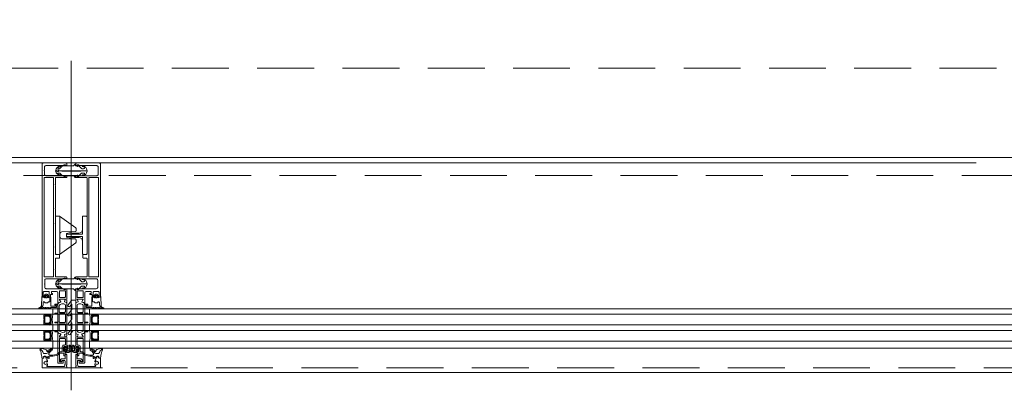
# Model space of a CAD drawing. Header units: millimetres. Extents: x 213386 to 506888, y 183055 to 450952.
# Tile 42 of 256: x 375802 to 376902, y 284272 to 284686. Entities that reach past the tile are written whole.
import ezdxf

# ---------------------------------------------------------------- set-up
doc = ezdxf.new("R2010")
doc.units = ezdxf.units.MM
doc.linetypes.add('ČÁRKOVANÁ', pattern=[19.05, 12.7, -6.35])
doc.layers.add('FASÁDA DETAILNÍ', color=255, linetype='Continuous', lineweight=0)

# ---------------------------------------------------------------- blocks, each defined once
blk = doc.blocks.new('244748_a')
blk.add_lwpolyline([(8.3, -1.7, 0.082248), (6.3, -0.9, -1.09695), (6.9, -0.1, -0.315353), (11.3, -5.2, -0.480529), (10.9, -5.6), (4.3, -5.6), (4.1, -5.5), (-16.5, -5.5), (-16.7, -5.6), (-20.4, -5.6, 0.574019), (-21.9, -4.8), (-23, -5.4, 0.524827), (-23, -5.9), (-21.9, -6.5, 0.574021), (-20.4, -5.7), (-16.7, -5.7), (-16.5, -5.9), (4.1, -5.9), (4.3, -5.7), (10.9, -5.7, -0.480529), (11.3, -6.1, -0.326229), (6.9, -11.1, -1.09695), (6.3, -10.3, 0.081457), (8.3, -9.6, 0.599203), (7.5, -8.1), (5.5, -8.1, 0.198965), (5.2, -8.2), (2.2, -11.2), (0.9, -12, -0.738038), (0.5, -11.6), (0.9, -11, 1), (0.3, -10.7), (0, -11.3), (-1, -11.3, 0.619205), (-1.4, -12.1), (-1.3, -12.4, -0.808139), (-2, -13), (-3.6, -11.4, 0.198906), (-4.3, -11.2), (-15, -11.2, -0.198936), (-16.8, -10.4), (-19, -8.2, 0.198942), (-19.3, -8.1), (-20.7, -8.1, 0.500217), (-21.1, -8.7, 0.122037), (-18.5, -10.3, -1.093735), (-19.1, -11.1, -0.240768), (-23.7, -6.1, -0.106226), (-23.7, -5.2, -0.256232), (-19, -0.1, -1.093735), (-18.4, -0.9, 0.116856), (-21.1, -2.6, 0.500217), (-20.7, -3.3), (-19.3, -3.3, 0.198942), (-19, -3.1), (-16.8, -0.9, -0.198936), (-15, -0.2), (-4.3, -0.2, 0.198907), (-3.6, 0.1), (-2, 1.7, -0.808139), (-1.3, 1.1), (-1.4, 0.8, 0.619205), (-1, 0), (0, 0), (0.3, -0.6, 1), (0.9, -0.3), (0.5, 0.3, -0.738038), (0.9, 0.7), (2.2, -0.2), (5.2, -3.1, 0.198965), (5.5, -3.3), (7.5, -3.3, 0.599203)], format="xyb", close=True)
blk = doc.blocks.new('236134_0100_s_v')
for points in [[(22.8, -23), (22.8, -5), (42, -5, 0.414214), (43, -4), (43, -1, 0.414214), (42, 0), (1, 0, 0.414214), (0, -1), (0, -4, 0.414214), (1, -5), (20.2, -5), (20.2, -23)], [(15, -5, -0.414214), (19, -9), (19, -16.6, 0.165764), (19.5, -23), (23.5, -23, 0.165764), (24, -16.6), (24, -9, -0.414214), (28, -5)]]:
    blk.add_lwpolyline(points, format="xyb")
blk = doc.blocks.new('236134_0200_s_v')
for points in [[(19.6, 5, -0.41166), (17.6, 7), (17.4, 22.2, 0.344217), (17.1, 22.7), (16, 23), (14, 23, 0.240828), (13.2, 22.6), (0.2, 4.6)], [(23.4, 5, 0.41166), (25.4, 7), (25.6, 22.2, -0.344217), (25.9, 22.7), (27, 23), (29, 23, -0.240828), (29.8, 22.6), (42.8, 4.6)]]:
    blk.add_lwpolyline(points, format="xyb")
blk.add_lwpolyline([(42, 5), (1, 5, 0.414214), (0, 4), (0, 1, 0.414214), (1, 0), (42, 0, 0.414214), (43, 1), (43, 4, 0.414214)], format="xyb", close=True)
blk = doc.blocks.new('284336')
for points in [[(-0.7, -9.6), (-10, -9.6, 0.414511), (-10.5, -10.1), (-10.5, -15.5, -1), (-11.7, -15.5), (-11.7, -9.6), (-12.7, -8.9, -0.668884), (-12.6, -8.2), (-12, -8, 0.766384), (-12, -7.2), (-12.6, -7, -0.76831), (-12.6, -6.2), (-12, -6, 0.766384), (-12, -5.2), (-12.6, -5, -0.76831), (-12.6, -4.2), (-12, -4, 0.766384), (-12, -3.2), (-12.6, -3, -0.877523), (-12.5, -2.2), (-12.1, -2.2, 0.698129), (-11.8, -1.5, -0.220231), (-12.9, 0.8), (-12.9, 3.5, -0.157143), (-12.8, 3.7), (-12.7, 3.4, -0.067482), (-12.5, 2.5, 0.393136), (-8.7, -1), (-6.1, -1, -0.414214), (-5.6, -1.5), (-5.6, -2.2, -0.267949), (-5.9, -2.6), (-6.4, -2.9, 0.267949), (-6.6, -3.4), (-6.6, -5.8, 0.267949), (-6.4, -6.3), (-5.9, -6.6, -0.267949), (-5.6, -7), (-5.6, -8.1, 0.414215), (-5.1, -8.6), (-0.4, -8.6), (-0.4, -9.3, -0.414212), (-0.7, -9.6)], [(-0.4, 0), (-0.4, -2, 0.990243), (-0.4, -3), (0.9, -3, 0.414214), (1.2, -2.7), (1.2, -2.6, -0.668123), (1.7, -2.4), (2.7, -3.4, -0.199004), (2.9, -3.8), (2.9, -5.4, -0.199038), (2.7, -5.8), (1.7, -6.8, -0.668191), (1.2, -6.6), (1.2, -6.5, 0.414214), (0.9, -6.2), (-0.4, -6.2, 0.990269), (-0.4, -7.2), (-0.4, -8.6), (-5.1, -8.6, -0.414215), (-5.6, -8.1), (-5.6, -7, 0.267949), (-5.8, -6.6), (-6.3, -6.3, -0.267949), (-6.6, -5.8), (-6.6, -3.4, -0.267949), (-6.3, -3), (-5.8, -2.7, 0.267949), (-5.6, -2.2), (-5.6, -1.5, 0.414214), (-6.1, -1), (-8.7, -1, -0.393156), (-12.5, 2.5, 0.067572), (-12.7, 3.4), (-12.8, 3.7, -0.637545), (-12.1, 3.5), (-11.9, 2.5, 0.344315), (-10.1, 0.9), (0, 0.4, -0.406913), (0.4, 0), (-0.4, 0)], [(1.7, -4.3, 0.414235), (1.2, -3.8), (-0.7, -3.8, 0.414214), (-1.2, -4.3), (-1.2, -4.9, 0.414214), (-0.7, -5.4), (1.2, -5.4, 0.414235), (1.7, -4.9), (1.7, -4.3)]]:
    blk.add_lwpolyline(points, format="xyb", close=True)
blk = doc.blocks.new('433270')
blk.add_lwpolyline([(1, 0, 0.414364), (0, -1), (0, -1.4, 0.255924), (0.2, -1.8, -0.547723), (0.2, -3.2, 0.255924), (0, -3.6), (0, -14.6, 0.414214), (0.3, -14.9), (1.2, -14.9, 0.414214), (1.7, -14.4), (1.7, -10.3, -0.414214), (2, -10), (6, -10, 0.414248), (7, -9), (7, -7.7, 0.414179), (6.5, -7.2), (5.7, -7.2, 0.414232), (5.4, -7.5), (5.4, -8.2, -0.414198), (5.1, -8.5), (2.8, -8.5, -0.414204), (1.8, -7.5), (1.8, -4.5, -0.147432), (2, -3.9, 0.147461), (2.4, -2.5), (2.4, -2.3, -0.414214), (2.9, -1.8), (21.9, -1.8, -0.668178), (22.2, -2.7), (22.2, -2.7, 1), (21.6, -3.3), (21.5, -3.4, 0.198912), (21.4, -3.7), (21.4, -4, 0.414214), (22.1, -4.7), (22.4, -4.7, 0.576988), (22.6, -4.3, -0.311246), (24.6, -4.3, 0.576988), (24.8, -4.7), (25.3, -4.7, -0.260065), (25.3, -6.6), (24.8, -6.6, 0.576988), (24.6, -7.1, -0.311246), (22.6, -7.1, 0.576988), (22.4, -6.6), (22.1, -6.6, 0.414214), (21.4, -7.3), (21.4, -7.6, 0.267949), (21.6, -8), (21.9, -8.2, -0.637047), (21.7, -10), (19.8, -10.7, 0.315299), (19.5, -11.2), (19.5, -11.5, 0.520567), (20.2, -12), (22.8, -11, -0.520567), (23.5, -11.5), (23.5, -12.5, 0.414062), (24, -13), (25, -13, 0.414186), (25.5, -12.5), (25.5, -11.5, -0.414182), (26, -11), (27, -11, 0.414214), (27.5, -10.5), (27.5, -0.5, 0.414214), (27, 0), (1, 0)], format="xyb", close=True)
blk = doc.blocks.new('284325')
for points in [[(0.8, -5.2, -0.560316), (0.9, -4.7), (1.9, -4.4, 0.3153), (2.1, -4.1), (2.1, -1.9, 0.451558), (1.8, -1.6), (0.9, -1.7, -0.399586), (0.6, -1.5), (0.3, -0.1, -0.415977), (0.5, 0.3, 0.024107), (6.1, 1.2, 0.076636), (9, 2.3, -0.577615), (10.8, 1.3), (10, 1.4, 0.283171), (9.1, 0.9, -0.168429), (7.1, -0.7), (5.9, -1.2, 0.315302), (5.2, -2.1), (5.2, -4.2, 0.269719), (6.8, -6.8, -0.194797), (10.2, -11.5, -0.342663), (9.2, -11.2, 0.119207), (5.4, -7.6, 0.578571), (3.6, -8.6), (3.6, -11.8, 0.176415), (6.2, -18.7, -1), (5.2, -19.5, -0.176415), (2.4, -11.8), (2.4, -8.9, 0.208286), (0.8, -5.2)], [(9, -6.7), (10.3, -8.8, -0.134555), (10.8, -10.6, -0.339795), (10.2, -11.5, 0.194788), (6.8, -6.8, -0.269736), (5.2, -4.2), (5.2, -2.1, -0.315302), (5.9, -1.2), (7.1, -0.7, 0.168429), (9.1, 0.9, -0.283167), (10, 1.4), (10.8, 1.3), (10.8, -0.7, -0.070852), (10.7, -1.3), (9.9, -3.9, -0.241839), (9.1, -4.8), (7.9, -5.2, 0.836024), (8.1, -6.2), (8.1, -6.2, -0.255349), (9, -6.7)]]:
    blk.add_lwpolyline(points, format="xyb", close=True)
blk = doc.blocks.new('288126')
for points in [[(-16.5, 0), (16.5, 0)], [(-21.4, -6.3), (-17.8, -3.7)], [(-14.7, -4.5), (-19.9, -8.3)], [(-17, -2.1), (-17, -0.5)], [(-8.8, -4.3), (-14.1, -4.3)], [(-11, -6.3), (-8.7, -4.7)], [(-4.3, -4.5), (-9.5, -8.3)], [(1.8, -4.3), (-3.7, -4.3)], [(-0.4, -6.4), (1.9, -4.7)], [(6.3, -4.5), (1.1, -8.4)], [(12.2, -4.3), (6.9, -4.3)], [(10, -6.4), (12.3, -4.7)], [(16.6, -4.6), (11.5, -8.4)], [(17, -0.5), (17, -3.8)]]:
    blk.add_lwpolyline(points)
for centre, radius, start, end in [((16.5, -0.5), 0.5, 0, 90), ((-20.6, -7.3), 1.25, 126.7059, 306.7059), ((-16.5, -0.5), 0.5, 90, 180), ((-10.2, -7.3), 1.25, 126.7059, 306.7059), ((0.4, -7.4), 1.25, 126.7059, 306.7059), ((10.8, -7.4), 1.25, 126.7059, 306.7059), ((16, -3.8), 1, 306.7059, 0)]:
    blk.add_arc(centre, radius, start, end)
at = {"extrusion": (0, 0, -1)}
for centre, radius, start, end in [((19, -2.1), 2, 180, 233.2941), ((14.1, -5.3), 1, 53.2941, 90), ((8.8, -4.5), 0.2, 90, 233.2941), ((3.7, -5.3), 1, 53.2941, 90), ((-1.8, -4.5), 0.2, 90, 233.2941), ((-6.9, -5.3), 1, 53.2941, 90), ((-12.2, -4.5), 0.2, 90, 233.2941)]:
    blk.add_arc(centre, radius, start, end, dxfattribs=at)
blk = doc.blocks.new('246426')
for points in [[(-1.8, 0.6), (-2.9, -0.4, 0.198926), (-3.2, -1.1), (-3.2, -2.3, 0.198926), (-2.9, -3), (-1.8, -4, 0.637051), (-1.5, -3.9), (-1.5, -3.4), (-0.3, -3.4, -0.41484), (0, -3.7), (0, -5.2, 0.414232), (0.5, -5.7), (2.1, -5.7, 0.071862), (2.2, -5.7, 0.157876), (3.7, -4.6, 0.360336), (3.5, 2.4, 0.964062), (2.5, 1.5, -0.403385), (2.3, -4.3, -0.190964), (2.1, -4.4), (1.7, -4.4, -0.414214), (1.2, -3.9), (1.2, 1.3, 0.414201), (0.2, 2.3), (0, 2.3), (0, 0.3, -0.414214), (-0.3, 0), (-1.5, 0), (-1.5, 0.5, 0.637051), (-1.8, 0.6)], [(-2.3, -1.4, -0.414214), (-1.9, -1), (-0.4, -1, -0.414214), (0, -1.4), (0, -2, -0.414214), (-0.4, -2.4), (-1.9, -2.4, -0.414214), (-2.3, -2), (-2.3, -1.4)]]:
    blk.add_lwpolyline(points, format="xyb", close=True)

msp = doc.modelspace()

# ---------------------------------------------------------------- linework, layer by layer
at = {"layer": 'FASÁDA DETAILNÍ'}
for p, q in [((375859.6, 284272.2), (375859.6, 284640.4)), ((376870.1, 284526.2), (374033.1, 284526.2)), ((387044.8, 284363.2), (373041.6, 284363.2)), ((393344.8, 284363.2), (373041.6, 284363.2)), ((380744.8, 284363.2), (374963.5, 284363.2)), ((375839.1, 284363.2), (375839.1, 284357.2)), ((375880.1, 284363.2), (375880.1, 284357.2)), ((373041.6, 284357.2), (387044.8, 284357.2)), ((373041.6, 284357.2), (393344.8, 284357.2)), ((374963.5, 284357.2), (376922.1, 284357.2)), ((387044.8, 284345.2), (373041.6, 284345.2)), ((393344.8, 284345.2), (373041.6, 284345.2)), ((376922.1, 284345.2), (374963.5, 284345.2)), ((375839.1, 284345.2), (375839.1, 284339.2)), ((375844.6, 284345.2), (375844.6, 284345.2)), ((375880.1, 284345.2), (375880.1, 284339.2)), ((373041.6, 284339.2), (387044.8, 284339.2)), ((373041.6, 284339.2), (393344.8, 284339.2)), ((374963.5, 284339.2), (376881.1, 284339.2)), ((375844.6, 284339.2), (375844.6, 284339.2)), ((376881.1, 284339.2), (380744.8, 284339.2)), ((387044.8, 284327.2), (373041.6, 284327.2)), ((393344.8, 284327.2), (373041.6, 284327.2)), ((373041.6, 284319.2), (399616.6, 284319.2)), ((374022.1, 284319.2), (376881.1, 284319.2)), ((376922.1, 284327.2), (374963.5, 284327.2)), ((375839.1, 284327.2), (375839.1, 284319.2)), ((375880.1, 284327.2), (375880.1, 284319.2))]:
    msp.add_line(p, q, dxfattribs=at)
for points in [[(399616.6, 284292.2), (373036.6, 284292.2), (373036.6, 307972.2), (399616.6, 307972.2)], [(399376.6, 284532.2), (373276.6, 284532.2), (373276.6, 307732.2), (399376.6, 307732.2)], [(375829.1, 284356.2), (375835.1, 284356.2), (375837.1, 284354.2), (375837.1, 284348.2), (375835.1, 284346.2), (375829.1, 284346.2), (375829.1, 284350.7), (375829.6, 284350.7), (375829.6, 284351.7), (375829.1, 284351.7)], [(375830.1, 284347.2), (375830.1, 284355.2), (375834.7, 284355.2), (375836.1, 284353.7), (375836.1, 284348.7), (375834.7, 284347.2)], [(375890.1, 284356.2), (375884.1, 284356.2), (375882.1, 284354.2), (375882.1, 284348.2), (375884.1, 284346.2), (375890.1, 284346.2), (375890.1, 284350.7), (375889.6, 284350.7), (375889.6, 284351.7), (375890.1, 284351.7)], [(375889.1, 284347.2), (375889.1, 284355.2), (375884.6, 284355.2), (375883.1, 284353.7), (375883.1, 284348.7), (375884.6, 284347.2)], [(375829.1, 284338.2), (375835.1, 284338.2), (375837.1, 284336.2), (375837.1, 284330.2), (375835.1, 284328.2), (375829.1, 284328.2), (375829.1, 284332.7), (375829.6, 284332.7), (375829.6, 284333.7), (375829.1, 284333.7)], [(375830.1, 284329.2), (375830.1, 284337.2), (375834.7, 284337.2), (375836.1, 284335.7), (375836.1, 284330.7), (375834.7, 284329.2)], [(375890.1, 284338.2), (375884.1, 284338.2), (375882.1, 284336.2), (375882.1, 284330.2), (375884.1, 284328.2), (375890.1, 284328.2), (375890.1, 284332.7), (375889.6, 284332.7), (375889.6, 284333.7), (375890.1, 284333.7)], [(375889.1, 284329.2), (375889.1, 284337.2), (375884.6, 284337.2), (375883.1, 284335.7), (375883.1, 284330.7), (375884.6, 284329.2)]]:
    msp.add_lwpolyline(points, close=True, dxfattribs=at)
at = {"layer": 'FASÁDA DETAILNÍ', "linetype": 'ČÁRKOVANÁ', "ltscale": 5}
msp.add_lwpolyline([(399611.6, 284297.2), (373041.6, 284297.2), (373041.6, 307967.2), (399611.6, 307967.2)], close=True, dxfattribs=at)
at = {"layer": 'FASÁDA DETAILNÍ', "color": 7, "linetype": 'ČÁRKOVANÁ', "ltscale": 5}
for points in [[(399396.6, 284512.2), (373256.6, 284512.2), (373256.6, 307752.2), (399396.6, 307752.2)], [(399276.6, 284632.2), (373376.6, 284632.2), (373376.6, 307632.2), (399276.6, 307632.2)]]:
    msp.add_lwpolyline(points, close=True, dxfattribs=at)
at = {"layer": 'FASÁDA DETAILNÍ'}
for points in [[(375827.1, 284525.2), (375827.1, 284376.7, 0.414214), (375827.6, 284376.2), (375828.9, 284376.2, 0.41422), (375829.4, 284376.7), (375829.4, 284377.2), (375828.4, 284377.2), (375828.4, 284381.7, -0.414214), (375829.4, 284382.7), (375834.1, 284382.7, -0.414214), (375835.1, 284381.7), (375835.1, 284377.2), (375833.4, 284377.2), (375833.4, 284376.7, 0.414201), (375833.9, 284376.2), (375835.9, 284376.2, 0.414214), (375836.4, 284376.7), (375836.4, 284378.8, -0.414214), (375836.9, 284379.3), (375838.7, 284379.3), (375838.7, 284380.5), (375837.5, 284380.5), (375837.5, 284382.4, -0.414214), (375837.8, 284382.7), (375843.1, 284382.7, -0.414167), (375844.6, 284381.2), (375844.6, 284374.2), (375844.6, 284370.1, 0.57735), (375845.2, 284369.7), (375846.1, 284370.2), (375847.6, 284370.6, 0.488701), (375847.8, 284371.1), (375846.3, 284373.5), (375846.3, 284374, -0.432566), (375846.5, 284374.2), (375852.8, 284374.2, -0.548397), (375853, 284373.9), (375852, 284371.5, 0.425336), (375852.1, 284371.2), (375854.1, 284370.4, 0.531563), (375854.6, 284370.8), (375854.6, 284372.8, 0.231306), (375854.5, 284373.1, -0.306185), (375854.4, 284373.4), (375854.6, 284374.2), (375854.6, 284384.7, 0.414214), (375853.6, 284385.7), (375853.1, 284385.7), (375853.1, 284384.9), (375851.6, 284384.9), (375850.5, 284385.5, 0.13165), (375850, 284385.7), (375831.6, 284385.7, -0.414214), (375830.1, 284387.2), (375830.1, 284390.7, -0.399985), (375830.1, 284391.7), (375830.1, 284395.4, -0.414214), (375831.6, 284396.9), (375850, 284396.9, 0.13165), (375850.5, 284397), (375851.6, 284397.6), (375853.1, 284397.6), (375853.1, 284396.8), (375853.6, 284396.8, 0.414214), (375854.6, 284397.8), (375854.6, 284398.4, 0.414214), (375854.1, 284398.9), (375842.5, 284398.9, -0.414214), (375842, 284399.4), (375842, 284406.8, -0.399985), (375842, 284407.8), (375842, 284419.4, -0.414214), (375842.5, 284419.9), (375846.1, 284419.9, 0.414214), (375846.6, 284420.4), (375846.6, 284423.4, 0.414214), (375846.1, 284423.9), (375842.5, 284423.9, -0.414214), (375842, 284424.4), (375842, 284431.7, -0.38324), (375842, 284432.7), (375842, 284458.2, -0.38324), (375842, 284459.2), (375842, 284474.7, -0.38324), (375842, 284475.7), (375842, 284501.2, -0.38324), (375842, 284502.2), (375842, 284509.5, -0.414214), (375842.5, 284510), (375854.1, 284510, 0.414214), (375854.6, 284510.5), (375854.6, 284511, 0.414214), (375853.6, 284512), (375853.1, 284512), (375853.1, 284511.2), (375851.6, 284511.2), (375850.5, 284511.8, 0.116937), (375850, 284512), (375831.1, 284512, -0.414232), (375829.6, 284513.5), (375829.6, 284517.2, -0.399985), (375829.6, 284518.2), (375829.6, 284521.7, -0.414232), (375831.1, 284523.2), (375850, 284523.2, 0.116937), (375850.5, 284523.3), (375851.6, 284524), (375853.1, 284524), (375853.1, 284523.2), (375853.6, 284523.2, 0.414214), (375854.6, 284524.2), (375854.6, 284525.2, 0.414214), (375853.6, 284526.2), (375828.1, 284526.2, 0.414214), (375827.1, 284525.2)], [(375892.1, 284525.2), (375892.1, 284376.7, -0.414214), (375891.6, 284376.2), (375890.3, 284376.2, -0.41422), (375889.8, 284376.7), (375889.8, 284377.2), (375890.8, 284377.2), (375890.8, 284381.7, 0.414214), (375889.8, 284382.7), (375885.1, 284382.7, 0.414214), (375884.1, 284381.7), (375884.1, 284377.2), (375885.8, 284377.2), (375885.8, 284376.7, -0.414201), (375885.3, 284376.2), (375883.3, 284376.2, -0.414214), (375882.8, 284376.7), (375882.8, 284378.8, 0.414214), (375882.3, 284379.3), (375880.5, 284379.3), (375880.5, 284380.5), (375881.7, 284380.5), (375881.7, 284382.4, 0.414214), (375881.4, 284382.7), (375876.1, 284382.7, 0.414167), (375874.6, 284381.2), (375874.6, 284374.2), (375874.6, 284370.1, -0.57735), (375874, 284369.7), (375873.2, 284370.2), (375871.7, 284370.6, -0.488701), (375871.5, 284371.1), (375872.9, 284373.5), (375872.9, 284374, 0.432566), (375872.7, 284374.2), (375866.4, 284374.2, 0.548397), (375866.2, 284373.9), (375867.3, 284371.5, -0.425336), (375867.2, 284371.2), (375865.2, 284370.4, -0.531563), (375864.6, 284370.8), (375864.6, 284372.8, -0.231306), (375864.8, 284373.1, 0.306185), (375864.9, 284373.4), (375864.6, 284374.2), (375864.6, 284384.7, -0.414214), (375865.6, 284385.7), (375866.1, 284385.7), (375866.1, 284384.9), (375867.6, 284384.9), (375868.8, 284385.5, -0.13165), (375869.3, 284385.7), (375887.6, 284385.7, 0.414214), (375889.1, 284387.2), (375889.1, 284390.7, 0.399985), (375889.1, 284391.7), (375889.1, 284395.4, 0.414214), (375887.6, 284396.9), (375869.3, 284396.9, -0.13165), (375868.8, 284397), (375867.6, 284397.6), (375866.1, 284397.6), (375866.1, 284396.8), (375865.6, 284396.8, -0.414214), (375864.6, 284397.8), (375864.6, 284398.4, -0.414214), (375865.1, 284398.9), (375876.7, 284398.9, 0.414214), (375877.2, 284399.4), (375877.2, 284406.8, 0.399985), (375877.2, 284407.8), (375877.2, 284419.4, 0.414214), (375876.7, 284419.9), (375873.1, 284419.9, -0.414214), (375872.6, 284420.4), (375872.6, 284423.4, -0.414214), (375873.1, 284423.9), (375876.7, 284423.9, 0.414214), (375877.2, 284424.4), (375877.2, 284431.7, 0.38324), (375877.2, 284432.7), (375877.2, 284458.2, 0.38324), (375877.2, 284459.2), (375877.2, 284474.7, 0.38324), (375877.2, 284475.7), (375877.2, 284501.2, 0.38324), (375877.2, 284502.2), (375877.2, 284509.5, 0.414214), (375876.7, 284510), (375865.1, 284510, -0.414214), (375864.6, 284510.5), (375864.6, 284511, -0.414214), (375865.6, 284512), (375866.1, 284512), (375866.1, 284511.2), (375867.6, 284511.2), (375868.8, 284511.8, -0.116937), (375869.3, 284512), (375888.1, 284512, 0.414232), (375889.6, 284513.5), (375889.6, 284517.2, 0.399985), (375889.6, 284518.2), (375889.6, 284521.7, 0.414232), (375888.1, 284523.2), (375869.3, 284523.2, -0.116937), (375868.8, 284523.3), (375867.6, 284524), (375866.1, 284524), (375866.1, 284523.2), (375865.6, 284523.2, -0.414214), (375864.6, 284524.2), (375864.6, 284525.2, -0.414214), (375865.6, 284526.2), (375891.1, 284526.2, -0.414214), (375892.1, 284525.2)], [(375829.2, 284399.4), (375829.2, 284509.5, -0.414214), (375829.7, 284510), (375839.4, 284510, -0.414214), (375839.9, 284509.5), (375839.9, 284399.4, -0.414214), (375839.4, 284398.9), (375829.7, 284398.9, -0.414214), (375829.2, 284399.4)], [(375890, 284399.4), (375890, 284509.5, 0.414214), (375889.5, 284510), (375879.8, 284510, 0.414214), (375879.3, 284509.5), (375879.3, 284399.4, 0.414214), (375879.8, 284398.9), (375889.5, 284398.9, 0.414214), (375890, 284399.4)], [(375854.6, 284369.8), (375854.6, 284357.9), (375854.6, 284336, -0.305837), (375854.3, 284335.5), (375852, 284334.6, 0.425336), (375851.9, 284334.3), (375852.6, 284332.7, -0.543753), (375852, 284331.7), (375847.1, 284331.7, -0.578182), (375846.5, 284332.6), (375847.8, 284334.8, 0.488505), (375847.6, 284335.2), (375846.1, 284335.6), (375844.8, 284336.4, -0.282478), (375844.6, 284336.7), (375844.6, 284337.1, 1.447009), (375844.5, 284337.5), (375841.5, 284337.5, -1), (375841.5, 284338.3), (375844.5, 284338.3, 1.447009), (375844.6, 284338.6), (375844.6, 284347.2, 1.447009), (375844.5, 284347.5), (375841.5, 284347.5, -1), (375841.5, 284348.3), (375844.5, 284348.3, 1.447009), (375844.6, 284348.7), (375844.6, 284357.2, 1.447009), (375844.5, 284357.5), (375841.5, 284357.5, -1), (375841.5, 284358.3), (375844.5, 284358.3, 1.447009), (375844.6, 284358.7), (375844.6, 284367.2, 1.447009), (375844.5, 284367.5), (375841.5, 284367.5, -1), (375841.5, 284368.3), (375844.5, 284368.3, 1.447009), (375844.6, 284368.7), (375844.6, 284369.1, -0.282478), (375844.8, 284369.4), (375846.1, 284370.2), (375847.6, 284370.6, 0.488505), (375847.8, 284371.1), (375846.5, 284373.2, -0.578182), (375847.1, 284374.1), (375852, 284374.1, -0.543753), (375852.6, 284373.1), (375851.9, 284371.5, 0.425336), (375852, 284371.2), (375854.3, 284370.3, -0.305837), (375854.6, 284369.8)], [(375852.5, 284383.5, -0.414214), (375853, 284383), (375853, 284376.5, -0.414214), (375852.5, 284376), (375846.8, 284376, -0.414214), (375846.3, 284376.5), (375846.3, 284383, -0.414214), (375846.8, 284383.5), (375852.5, 284383.5)], [(375864.6, 284369.8), (375864.6, 284357.9), (375864.6, 284336, 0.305837), (375865, 284335.5), (375867.2, 284334.6, -0.425336), (375867.3, 284334.3), (375866.6, 284332.7, 0.543753), (375867.3, 284331.7), (375872.2, 284331.7, 0.578182), (375872.7, 284332.6), (375871.5, 284334.8, -0.488505), (375871.7, 284335.2), (375873.2, 284335.6), (375874.5, 284336.4, 0.282478), (375874.6, 284336.7), (375874.6, 284337.1, -1.447009), (375874.8, 284337.5), (375877.7, 284337.5, 1), (375877.7, 284338.3), (375874.8, 284338.3, -1.447009), (375874.6, 284338.6), (375874.6, 284347.2, -1.447009), (375874.8, 284347.5), (375877.7, 284347.5, 1), (375877.7, 284348.3), (375874.8, 284348.3, -1.447009), (375874.6, 284348.7), (375874.6, 284357.2, -1.447009), (375874.8, 284357.5), (375877.7, 284357.5, 1), (375877.7, 284358.3), (375874.8, 284358.3, -1.447009), (375874.6, 284358.7), (375874.6, 284367.2, -1.447009), (375874.8, 284367.5), (375877.7, 284367.5, 1), (375877.7, 284368.3), (375874.8, 284368.3, -1.447009), (375874.6, 284368.7), (375874.6, 284369.1, 0.282478), (375874.5, 284369.4), (375873.2, 284370.2), (375871.7, 284370.6, -0.488505), (375871.5, 284371.1), (375872.7, 284373.2, 0.578182), (375872.2, 284374.1), (375867.3, 284374.1, 0.543753), (375866.6, 284373.1), (375867.3, 284371.5, -0.425336), (375867.2, 284371.2), (375865, 284370.3, 0.305837), (375864.6, 284369.8)], [(375866.7, 284383.5, 0.414214), (375866.2, 284383), (375866.2, 284376.5, 0.414214), (375866.7, 284376), (375872.4, 284376, 0.414214), (375872.9, 284376.5), (375872.9, 284383, 0.414214), (375872.4, 284383.5), (375866.7, 284383.5)], [(375853, 284360.2), (375853, 284367.1, 0.324916), (375852, 284368.5), (375851.2, 284368.8, 0.176429), (375849.1, 284368.7), (375847.2, 284368, 0.305619), (375846.2, 284366.6), (375846.2, 284360.2, 0.414218), (375847.2, 284359.2), (375852, 284359.2, 0.414218), (375853, 284360.2)], [(375866.2, 284360.2), (375866.2, 284367.1, -0.324916), (375867.3, 284368.5), (375868.1, 284368.8, -0.176429), (375870.2, 284368.7), (375872.1, 284368, -0.305619), (375873, 284366.6), (375873, 284360.2, -0.414218), (375872, 284359.2), (375867.2, 284359.2, -0.414218), (375866.2, 284360.2)], [(375853, 284348.9), (375853, 284356.9, 0.414214), (375852, 284357.9), (375847.2, 284357.9, 0.414214), (375846.2, 284356.9), (375846.2, 284348.9, 0.414214), (375847.2, 284347.9), (375852, 284347.9, 0.414214), (375853, 284348.9)], [(375866.2, 284348.9), (375866.2, 284356.9, -0.414214), (375867.2, 284357.9), (375872, 284357.9, -0.414214), (375873, 284356.9), (375873, 284348.9, -0.414214), (375872, 284347.9), (375867.2, 284347.9, -0.414214), (375866.2, 284348.9)], [(375853, 284338.7), (375853, 284345.6, 0.414218), (375852, 284346.6), (375847.2, 284346.6, 0.414218), (375846.2, 284345.6), (375846.2, 284339.2, 0.305619), (375847.2, 284337.9), (375849.1, 284337.1, 0.176429), (375851.2, 284337), (375852, 284337.3, 0.324916), (375853, 284338.7)], [(375866.2, 284338.7), (375866.2, 284345.6, -0.414218), (375867.2, 284346.6), (375872, 284346.6, -0.414218), (375873, 284345.6), (375873, 284339.2, -0.305619), (375872.1, 284337.9), (375870.2, 284337.1, -0.176429), (375868.1, 284337), (375867.3, 284337.3, -0.324916), (375866.2, 284338.7)], [(375854.6, 284331.7), (375854.6, 284320.7, -0.414426), (375854.1, 284320.2), (375853.6, 284320.2), (375853.6, 284321.2), (375852.1, 284321.2, 0.414214), (375851.1, 284320.2), (375851.1, 284318.7, 0.399985), (375851.1, 284317.7), (375851.1, 284316.2, 0.414214), (375852.1, 284315.2), (375853.6, 284315.2), (375853.6, 284316.2), (375854.1, 284316.2, -0.414456), (375854.6, 284315.7), (375854.6, 284314.4, -0.413971), (375854.3, 284314.1), (375853.1, 284314.1, 0.414214), (375852.8, 284313.8), (375852.8, 284310.8), (375851.8, 284310.8, -0.414214), (375851.3, 284311.3), (375851.3, 284313.2, 0.414214), (375850.8, 284313.7), (375847.3, 284313.7, 0.414206), (375846.3, 284312.7), (375846.3, 284304.4, 0.414206), (375846.8, 284303.9), (375848.7, 284303.9, 0.414219), (375849.2, 284304.4), (375849.2, 284305.2, -0.414214), (375849.7, 284305.7), (375850.2, 284305.7, -0.414214), (375850.7, 284305.2), (375850.7, 284303.4, -0.414214), (375849.7, 284302.4), (375845.6, 284302.4, -0.414214), (375844.6, 284303.4), (375844.6, 284331.7), (375844.6, 284335.8, -0.57735), (375845.2, 284336.1), (375846.1, 284335.6), (375847.6, 284335.2, -0.488701), (375847.8, 284334.7), (375846.3, 284332.3), (375846.3, 284331.8, 0.432566), (375846.5, 284331.7), (375852.8, 284331.7, 0.548397), (375853, 284331.9), (375852, 284334.3, -0.425336), (375852.1, 284334.6), (375854.1, 284335.4, -0.531563), (375854.6, 284335), (375854.6, 284333, -0.231306), (375854.5, 284332.7, 0.306185), (375854.4, 284332.4), (375854.6, 284331.7)], [(375864.6, 284331.7), (375864.6, 284320.7, 0.414426), (375865.1, 284320.2), (375865.6, 284320.2), (375865.6, 284321.2), (375867.1, 284321.2, -0.414214), (375868.1, 284320.2), (375868.1, 284318.7, -0.399985), (375868.1, 284317.7), (375868.1, 284316.2, -0.414214), (375867.1, 284315.2), (375865.6, 284315.2), (375865.6, 284316.2), (375865.1, 284316.2, 0.414456), (375864.6, 284315.7), (375864.6, 284314.4, 0.413971), (375864.9, 284314.1), (375866.1, 284314.1, -0.414214), (375866.4, 284313.8), (375866.4, 284310.8), (375867.4, 284310.8, 0.414214), (375867.9, 284311.3), (375867.9, 284313.2, -0.414214), (375868.4, 284313.7), (375871.9, 284313.7, -0.414206), (375872.9, 284312.7), (375872.9, 284304.4, -0.414206), (375872.4, 284303.9), (375870.5, 284303.9, -0.414219), (375870, 284304.4), (375870, 284305.2, 0.414214), (375869.5, 284305.7), (375869, 284305.7, 0.414214), (375868.5, 284305.2), (375868.5, 284303.4, 0.414214), (375869.5, 284302.4), (375873.6, 284302.4, 0.414214), (375874.6, 284303.4), (375874.6, 284331.7), (375874.6, 284335.8, 0.57735), (375874, 284336.1), (375873.2, 284335.6), (375871.7, 284335.2, 0.488701), (375871.5, 284334.7), (375872.9, 284332.3), (375872.9, 284331.8, -0.432566), (375872.7, 284331.7), (375866.4, 284331.7, -0.548397), (375866.2, 284331.9), (375867.3, 284334.3, 0.425336), (375867.2, 284334.6), (375865.2, 284335.4, 0.531563), (375864.6, 284335), (375864.6, 284333, 0.231306), (375864.8, 284332.7, -0.306185), (375864.9, 284332.4), (375864.6, 284331.7)], [(375846.3, 284329.5), (375846.3, 284315.8, 0.414214), (375846.8, 284315.3), (375849, 284315.3, 0.414214), (375849.5, 284315.8), (375849.5, 284320.7, -0.411139), (375851.5, 284322.8), (375852.5, 284322.8, 0.414214), (375853, 284323.3), (375853, 284329.5, 0.414214), (375852.5, 284330), (375846.8, 284330, 0.414214), (375846.3, 284329.5)], [(375872.9, 284329.5), (375872.9, 284315.8, -0.414214), (375872.4, 284315.3), (375870.2, 284315.3, -0.414214), (375869.7, 284315.8), (375869.7, 284320.7, 0.411139), (375867.7, 284322.8), (375866.7, 284322.8, -0.414214), (375866.2, 284323.3), (375866.2, 284329.5, -0.414214), (375866.7, 284330), (375872.4, 284330, -0.414214), (375872.9, 284329.5)]]:
    msp.add_lwpolyline(points, format="xyb", close=True, dxfattribs=at)
for centre, radius, start, end in [((375831.3, 284356.7), 0.596, 303.0366, 56.9634), ((375831.6, 284356.7), 0.596, 303.0366, 56.9634), ((375831.9, 284356.7), 0.596, 303.0366, 56.9634), ((375832.2, 284356.7), 0.596, 303.0366, 56.9634), ((375832.4, 284356.7), 0.596, 303.0366, 56.9634), ((375832.7, 284356.7), 0.596, 303.0366, 56.9634), ((375833, 284356.7), 0.596, 303.0366, 56.9634), ((375833.3, 284356.7), 0.596, 303.0366, 56.9634), ((375833.6, 284356.7), 0.596, 303.0366, 56.9634), ((375833.9, 284356.7), 0.596, 303.0366, 56.9634), ((375834.2, 284356.7), 0.596, 303.0366, 56.9634), ((375834.5, 284356.7), 0.596, 303.0366, 56.9634), ((375834.8, 284356.7), 0.596, 303.0366, 56.9634), ((375834.8, 284356.5), 0.879, 313.9949, 46.4964), ((375834.7, 284356.4), 1.26, 321.9656, 38.4996), ((375834.5, 284356.2), 1.71, 327.2949, 32.6857), ((375834.3, 284356.1), 2.25, 331.5273, 28.4028), ((375834, 284355.9), 2.9, 335.3067, 25.2952), ((375833.6, 284355.8), 3.55, 337.2938, 22.409), ((375861, 284351.2), 22.7, 164.6728, 195.3272), ((375858.2, 284351.2), 22.7, 344.6728, 15.3272), ((375885.7, 284355.8), 3.55, 157.591, 202.7062), ((375885.3, 284355.9), 2.9, 154.7048, 204.6933), ((375885, 284356.1), 2.25, 151.5972, 208.4727), ((375884.7, 284356.2), 1.71, 147.3143, 212.7051), ((375884.6, 284356.4), 1.26, 141.5004, 218.0344), ((375884.5, 284356.5), 0.879, 133.5036, 226.0051), ((375884.5, 284356.7), 0.596, 123.0366, 236.9634), ((375884.8, 284356.7), 0.596, 123.0366, 236.9634), ((375885.1, 284356.7), 0.596, 123.0366, 236.9634), ((375885.4, 284356.7), 0.596, 123.0366, 236.9634), ((375885.7, 284356.7), 0.596, 123.0366, 236.9634), ((375886, 284356.7), 0.596, 123.0366, 236.9634), ((375886.2, 284356.7), 0.596, 123.0366, 236.9634), ((375886.5, 284356.7), 0.596, 123.0366, 236.9634), ((375886.8, 284356.7), 0.596, 123.0366, 236.9634), ((375887.1, 284356.7), 0.596, 123.0366, 236.9634), ((375887.4, 284356.7), 0.596, 123.0366, 236.9634), ((375887.7, 284356.7), 0.596, 123.0366, 236.9634), ((375888, 284356.7), 0.596, 123.0366, 236.9634), ((375831.3, 284345.7), 0.596, 303.0366, 56.9634), ((375831.6, 284345.7), 0.596, 303.0366, 56.9634), ((375831.9, 284345.7), 0.596, 303.0366, 56.9634), ((375832.2, 284345.7), 0.596, 303.0366, 56.9634), ((375832.4, 284345.7), 0.596, 303.0366, 56.9634), ((375832.7, 284345.7), 0.596, 303.0366, 56.9634), ((375833, 284345.7), 0.596, 303.0366, 56.9634), ((375833.3, 284345.7), 0.596, 303.0366, 56.9634), ((375833.6, 284345.7), 0.596, 303.0366, 56.9634), ((375833.9, 284345.7), 0.596, 303.0366, 56.9634), ((375834.2, 284345.7), 0.596, 303.0366, 56.9634), ((375834.5, 284345.7), 0.596, 303.0366, 56.9634), ((375834.8, 284345.7), 0.596, 303.0366, 56.9634), ((375834.8, 284345.8), 0.879, 313.5036, 46.0051), ((375834.7, 284345.9), 1.26, 321.5004, 38.0344), ((375834.5, 284346.1), 1.71, 327.3143, 32.7051), ((375834.3, 284346.2), 2.25, 331.5972, 28.4727), ((375834, 284346.4), 2.9, 334.7048, 24.6933), ((375833.6, 284346.5), 3.55, 337.591, 22.7062), ((375885.7, 284346.5), 3.55, 157.2938, 202.409), ((375885.3, 284346.4), 2.9, 155.3067, 205.2952), ((375885, 284346.2), 2.25, 151.5273, 208.4028), ((375884.7, 284346.1), 1.71, 147.2949, 212.6857), ((375884.6, 284345.9), 1.26, 141.9656, 218.4996), ((375884.5, 284345.8), 0.879, 133.9949, 226.4964), ((375884.5, 284345.7), 0.596, 123.0366, 236.9634), ((375884.8, 284345.7), 0.596, 123.0366, 236.9634), ((375885.1, 284345.7), 0.596, 123.0366, 236.9634), ((375885.4, 284345.7), 0.596, 123.0366, 236.9634), ((375885.7, 284345.7), 0.596, 123.0366, 236.9634), ((375886, 284345.7), 0.596, 123.0366, 236.9634), ((375886.2, 284345.7), 0.596, 123.0366, 236.9634), ((375886.5, 284345.7), 0.596, 123.0366, 236.9634), ((375886.8, 284345.7), 0.596, 123.0366, 236.9634), ((375887.1, 284345.7), 0.596, 123.0366, 236.9634), ((375887.4, 284345.7), 0.596, 123.0366, 236.9634), ((375887.7, 284345.7), 0.596, 123.0366, 236.9634), ((375888, 284345.7), 0.596, 123.0366, 236.9634), ((375831.3, 284338.7), 0.596, 303.0366, 56.9634), ((375831.6, 284338.7), 0.596, 303.0366, 56.9634), ((375831.9, 284338.7), 0.596, 303.0366, 56.9634), ((375832.2, 284338.7), 0.596, 303.0366, 56.9634), ((375832.4, 284338.7), 0.596, 303.0366, 56.9634), ((375832.7, 284338.7), 0.596, 303.0366, 56.9634), ((375833, 284338.7), 0.596, 303.0366, 56.9634), ((375833.3, 284338.7), 0.596, 303.0366, 56.9634), ((375833.6, 284338.7), 0.596, 303.0366, 56.9634), ((375833.9, 284338.7), 0.596, 303.0366, 56.9634), ((375834.2, 284338.7), 0.596, 303.0366, 56.9634), ((375834.5, 284338.7), 0.596, 303.0366, 56.9634), ((375834.8, 284338.7), 0.596, 303.0366, 56.9634), ((375834.8, 284338.5), 0.879, 313.9949, 46.4964), ((375834.7, 284338.4), 1.26, 321.9656, 38.4996), ((375834.5, 284338.2), 1.71, 327.2949, 32.6857), ((375834.3, 284338.1), 2.25, 331.5273, 28.4028), ((375834, 284337.9), 2.9, 335.3067, 25.2952), ((375833.6, 284337.8), 3.55, 337.2938, 22.409), ((375861, 284333.2), 22.7, 164.6728, 195.3272), ((375858.2, 284333.2), 22.7, 344.6728, 15.3272), ((375885.7, 284337.8), 3.55, 157.591, 202.7062), ((375885.3, 284337.9), 2.9, 154.7048, 204.6933), ((375885, 284338.1), 2.25, 151.5972, 208.4727), ((375884.7, 284338.2), 1.71, 147.3143, 212.7051), ((375884.6, 284338.4), 1.26, 141.5004, 218.0344), ((375884.5, 284338.5), 0.879, 133.5036, 226.0051), ((375884.5, 284338.7), 0.596, 123.0366, 236.9634), ((375884.8, 284338.7), 0.596, 123.0366, 236.9634), ((375885.1, 284338.7), 0.596, 123.0366, 236.9634), ((375885.4, 284338.7), 0.596, 123.0366, 236.9634), ((375885.7, 284338.7), 0.596, 123.0366, 236.9634), ((375886, 284338.7), 0.596, 123.0366, 236.9634), ((375886.2, 284338.7), 0.596, 123.0366, 236.9634), ((375886.5, 284338.7), 0.596, 123.0366, 236.9634), ((375886.8, 284338.7), 0.596, 123.0366, 236.9634), ((375887.1, 284338.7), 0.596, 123.0366, 236.9634), ((375887.4, 284338.7), 0.596, 123.0366, 236.9634), ((375887.7, 284338.7), 0.596, 123.0366, 236.9634), ((375888, 284338.7), 0.596, 123.0366, 236.9634), ((375831.3, 284327.7), 0.596, 303.0366, 56.9634), ((375831.6, 284327.7), 0.596, 303.0366, 56.9634), ((375831.9, 284327.7), 0.596, 303.0366, 56.9634), ((375832.2, 284327.7), 0.596, 303.0366, 56.9634), ((375832.4, 284327.7), 0.596, 303.0366, 56.9634), ((375832.7, 284327.7), 0.596, 303.0366, 56.9634), ((375833, 284327.7), 0.596, 303.0366, 56.9634), ((375833.3, 284327.7), 0.596, 303.0366, 56.9634), ((375833.6, 284327.7), 0.596, 303.0366, 56.9634), ((375833.9, 284327.7), 0.596, 303.0366, 56.9634), ((375834.2, 284327.7), 0.596, 303.0366, 56.9634), ((375834.5, 284327.7), 0.596, 303.0366, 56.9634), ((375834.8, 284327.7), 0.596, 303.0366, 56.9634), ((375834.8, 284327.8), 0.879, 313.5036, 46.0051), ((375834.7, 284327.9), 1.26, 321.5004, 38.0344), ((375834.5, 284328.1), 1.71, 327.3143, 32.7051), ((375834.3, 284328.2), 2.25, 331.5972, 28.4727), ((375834, 284328.4), 2.9, 334.7048, 24.6933), ((375833.6, 284328.5), 3.55, 337.591, 22.7062), ((375885.7, 284328.5), 3.55, 157.2938, 202.409), ((375885.3, 284328.4), 2.9, 155.3067, 205.2952), ((375885, 284328.2), 2.25, 151.5273, 208.4028), ((375884.7, 284328.1), 1.71, 147.2949, 212.6857), ((375884.6, 284327.9), 1.26, 141.9656, 218.4996), ((375884.5, 284327.8), 0.879, 133.9949, 226.4964), ((375884.5, 284327.7), 0.596, 123.0366, 236.9634), ((375884.8, 284327.7), 0.596, 123.0366, 236.9634), ((375885.1, 284327.7), 0.596, 123.0366, 236.9634), ((375885.4, 284327.7), 0.596, 123.0366, 236.9634), ((375885.7, 284327.7), 0.596, 123.0366, 236.9634), ((375886, 284327.7), 0.596, 123.0366, 236.9634), ((375886.2, 284327.7), 0.596, 123.0366, 236.9634), ((375886.5, 284327.7), 0.596, 123.0366, 236.9634), ((375886.8, 284327.7), 0.596, 123.0366, 236.9634), ((375887.1, 284327.7), 0.596, 123.0366, 236.9634), ((375887.4, 284327.7), 0.596, 123.0366, 236.9634), ((375887.7, 284327.7), 0.596, 123.0366, 236.9634), ((375888, 284327.7), 0.596, 123.0366, 236.9634)]:
    msp.add_arc(centre, radius, start, end, dxfattribs=at)

# ---------------------------------------------------------------- block references
for name, p in [('244748_a', (375865.9, 284523.1)), ('244748_a', (375865.9, 284396.8)), ('246426', (375854.6, 284320.2))]:
    msp.add_blockref(name, p, dxfattribs=at)
at = {"layer": 'FASÁDA DETAILNÍ', "xscale": -1}
for name, p, rotation in [('236134_0200_s_v', (375842, 284423.9), 270), ('236134_0100_s_v', (375877.2, 284423.9), 270), ('284336', (375892.1, 284376.6), 270), ('288126', (375864.6, 284356.1), 270), ('433270', (375864.6, 284297.2), 180), ('284325', (375892.1, 284308), 270)]:
    msp.add_blockref(name, p, dxfattribs=dict(at, rotation=rotation))
at = {"layer": 'FASÁDA DETAILNÍ'}
for name, p, rotation in [('284336', (375827.1, 284376.6), 90), ('284325', (375827.1, 284308), 90), ('433270', (375854.6, 284297.2), 180)]:
    msp.add_blockref(name, p, dxfattribs=dict(at, rotation=rotation))
at = {"layer": 'FASÁDA DETAILNÍ', "xscale": -1}
msp.add_blockref('246426', (375864.6, 284320.2), dxfattribs=at)

doc.saveas('drawing.dxf')
